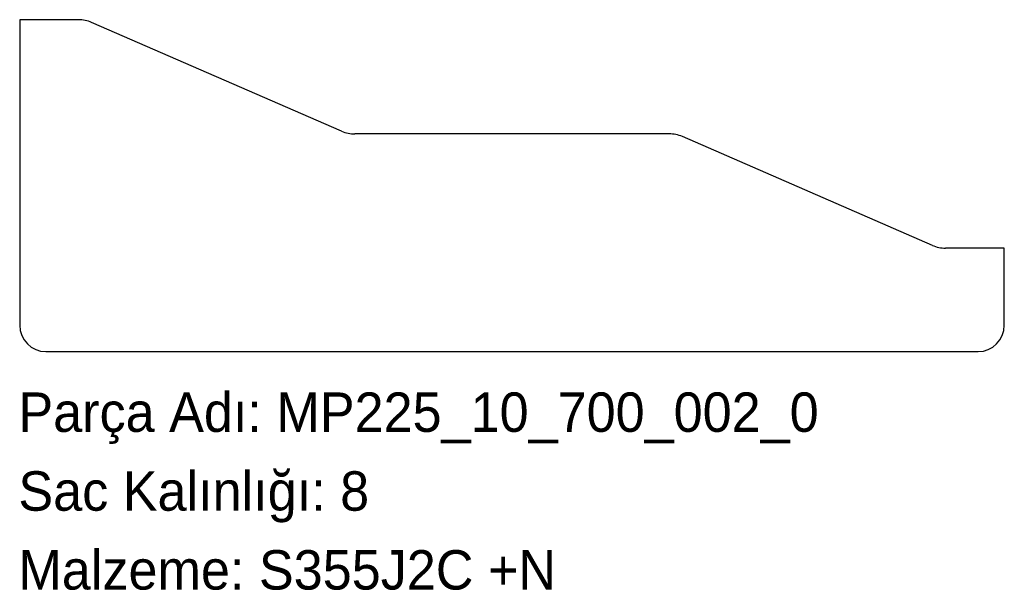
# Model space of a CAD drawing. Header units: millimetres. Extents: x 0 to 300, y -72 to 101.
import ezdxf

# ---------------------------------------------------------------- set-up
doc = ezdxf.new("R2010")
doc.units = ezdxf.units.MM
doc.linetypes.add('SLD-Katı', pattern=[0])
doc.linetypes.add('SLD-Sürekli', pattern=[0])
doc.layers.add('METIN', color=96, linetype='SLD-Katı')
doc.styles.add('SLDTEXTSTYLE0', font='ARIAL.TTF', dxfattribs={"width": 0.948, "bigfont": 'bigfont'})
doc.styles.add('SLDTEXTSTYLE1', font='ARIAL.TTF', dxfattribs={"width": 0.948})

msp = doc.modelspace()

# ---------------------------------------------------------------- linework, layer by layer
at = {"color": 7, "linetype": 'SLD-Sürekli', "lineweight": 25}
for p, q in [((18.32, 101.4), (0.4, 101.4)), ((0.4, 101.4), (0.4, 8.4)), ((98.49, 67.48), (22.31, 100.57)), ((198.32, 66.65), (102.48, 66.65)), ((278.49, 32.73), (202.31, 65.82)), ((300.4, 31.9), (282.48, 31.9)), ((300.4, 8.4), (300.4, 31.9)), ((8.4, 0.4), (292.4, 0.4))]:
    msp.add_line(p, q, dxfattribs=at)
for centre, radius, start, end in [((18.32, 91.4), 10, 66.5211, 90), ((102.48, 76.65), 10, 246.5211, 270), ((198.32, 56.65), 10, 66.5211, 90), ((282.48, 41.9), 10, 246.5211, 270), ((8.4, 8.4), 8, 180, 270), ((292.4, 8.4), 8, 270, 0)]:
    msp.add_arc(centre, radius, start, end, dxfattribs=at)

# ---------------------------------------------------------------- texts
at = {"layer": 'METIN', "char_height": 12, "attachment_point": 1}
for s, insert, style in [('Parça Adı: MP225_10_700_002_0', (0, -12.03), 'SLDTEXTSTYLE0'), ('Sac Kalınlığı: 8', (0, -36.03), 'SLDTEXTSTYLE0'), ('Malzeme: S355J2C +N', (0, -60.03), 'SLDTEXTSTYLE1')]:
    msp.add_mtext(s, dxfattribs=dict(at, insert=insert, style=style))

doc.saveas('drawing.dxf')
